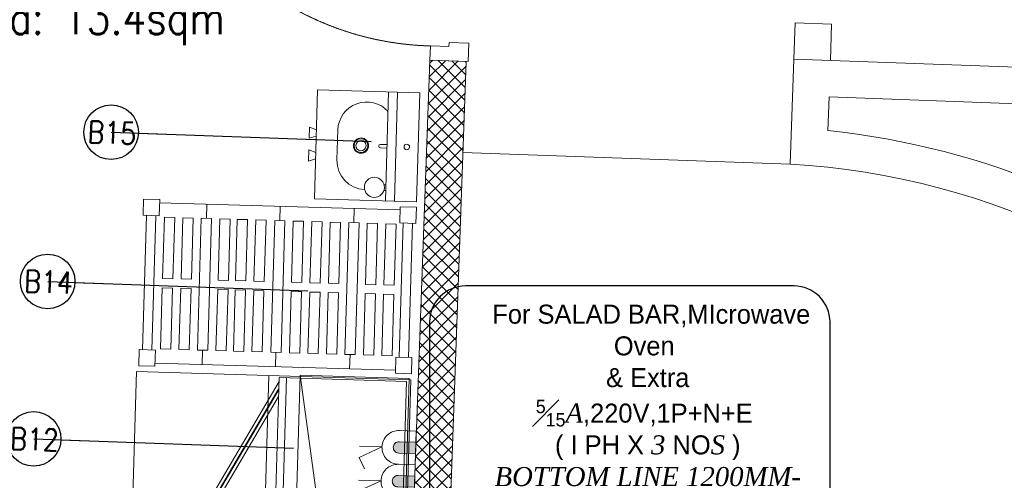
# Model space of a CAD drawing. Header units: millimetres. Extents: x 256680 to 410391, y -77299 to -22623.
# Tile 162 of 202: x 366710 to 369416, y -28686 to -27421. Entities that reach past the tile are written whole.
import ezdxf

# ---------------------------------------------------------------- set-up
doc = ezdxf.new("R2010")
doc.units = ezdxf.units.MM
doc.header["$LTSCALE"] = 2.5
doc.linetypes.add('DASHDOT2', pattern=[0.5, 0.25, -0.125, 0, -0.125])
doc.linetypes.add('HIDDEN2 IDS', pattern=[1.666875, 1.11125, -0.555625])
for name, color, linetype, lineweight in [('CKD Equipments', 252, 'Continuous', 0), ('CKD-Electrical Point', 7, 'Continuous', 25), ('CKD-Electrical Text', 7, 'Continuous', 25), ('Electrical', 1, 'Continuous', 5), ('ELEVATION 1', 143, 'Continuous', 18), ('ELEVATION 4', 157, 'Continuous', 9), ('FURNITURES', 30, 'Continuous', 15), ('HATCH LIGHT', 250, 'Continuous', 0), ('HATCH MEDIUM', 251, 'Continuous', 5), ('K Equipment', 30, 'Continuous', 9), ('ROOM TEXT', 7, 'Continuous', 5)]:
    doc.layers.add(name, color=color, linetype=linetype, lineweight=lineweight)
doc.styles.add('CKD_Dimension Text', font='BOOKOSI.TTF')
doc.styles.add('MTEXT', font='romans.shx', dxfattribs={"width": 0.85})
doc.styles.get("Standard").update_dxf_attribs({"font": 'GOTHIC.TTF'})
doc.dimstyles.new('AJKD_30', dxfattribs={"dimscale": 30, "dimtxt": 2, "dimasz": 1, "dimexe": 0.8, "dimexo": 0.8, "dimgap": 0.5, "dimtad": 1, "dimdec": 0, "dimzin": 0, "dimdsep": 46, "dimtxsty": 'Standard', "dimblk": 'ARCHTICK', "dimcen": 0.125, "dimclrd": 251, "dimclre": 251, "dimclrt": 42, "dimadec": 0, "dimazin": 0, "dimtfac": 1, "dimtdec": 0, "dimtix": 1, "dimtmove": 0, "dimatfit": 3, "dimfxl": 1, "dimtolj": 1, "dimtzin": 0, "dimarcsym": 1})

# ---------------------------------------------------------------- blocks, each defined once
blk = doc.blocks.new('*U86')
h = blk.add_hatch(color=252)
h.paths.add_polyline_path([(-0.0025, 0.0153, 0.724863), (-0.0025, 0), (-0.0025, -0.036), (-0.0005, -0.036), (-0.0005, -0.0004, 1.209796)])
h.paths.add_polyline_path([(-0.006, 0.0076, -1), (0.006, 0.0076, -1)], flags=16)
blk.add_hatch(color=252).paths.add_polyline_path([(0.0076, 0.0101, -0.06361), (0.008, 0.0081), (0.0436, 0.0081), (0.0436, 0.0101)])
blk.add_lwpolyline([(-0.0025, 0.0153, 0.723917), (-0.0025, 0), (-0.0025, -0.036), (-0.0005, -0.036), (-0.0005, -0.0004, 1.209796), (-0.0025, 0.0153)], format="xyb")
blk.add_lwpolyline([(0.008, 0.0081), (0.0436, 0.0081), (0.0436, 0.0101), (0.0076, 0.0101)])
blk.add_circle((0, 0.0076), 0.00604)
blk = doc.blocks.new('*U96')
at = {"true_color": 0xffffff}
h = blk.add_hatch(color=7, dxfattribs=at)
h.dxf.hatch_style = 1
h.paths.add_polyline_path([(-47.5, -8.5), (-47.5, -822), (-97.5, -822), (-97.5, -8.5)])
for points in [[(-850, 51), (-850, 105), (-900, 105), (-900, 0), (-861, 0), (-861, 51), (-850, 51)], [(-50, 51), (-50, 105), (0, 105), (0, 0), (-39, 0), (-39, 51), (-50, 51)]]:
    blk.add_lwpolyline(points)
blk.add_lwpolyline([(-47.5, -8.5), (-47.5, -822), (-97.5, -822), (-97.5, -8.5)], close=True)
at = {"color": 8, "linetype": 'HIDDEN2 IDS', "ltscale": 0.5}
blk.add_arc((-47.5, -8.5), 813.5, 179.4693, 269.9985, dxfattribs=at)
at = {"xscale": 1000, "yscale": 1000, "zscale": 1000, "rotation": 180}
blk.add_blockref('*U86', (-39.5, -0.4), dxfattribs=at)
blk = doc.blocks.new('A$C1A2613D3')
for p, q in [((138, 400.1, 0), (178.6, 400.1, 0)), ((146.6, 374.7, 0), (138, 400.1, 0)), ((169.9, 374.7, 0), (178.6, 400.1, 0)), ((262.5, 400.1, 0), (221.8, 400.1, 0)), ((230.5, 374.7, 0), (221.8, 400.1, 0)), ((253.8, 374.7, 0), (262.5, 400.1, 0)), ((400.4, 374.7, 0), (0, 374.7, 0)), ((0, 0, 0), (0, 374.7, 0)), ((400.4, 374.7, 0), (400.4, 0, 0)), ((145.3, 296.3, 0), (255.2, 296.3, 0)), ((0, 114.3, 0), (400.4, 114.3, 0)), ((193.9, 138.1, 0), (193.9, 114.3, 0)), ((206.6, 138.1, 0), (206.6, 114.3, 0)), ((341.6, 120.8, 0), (341.6, 114.3, 0)), ((361.9, 120.8, 0), (361.9, 114.3, 0)), ((400.4, 81, 0), (0, 81, 0)), ((400.4, 0, 0), (0, 0, 0))]:
    blk.add_line(p, q)
for centre, major_axis, start_param, end_param in [((145.3, 190.6, 0), (0, 105.7), -0.000003, 2.377352), ((255.2, 190.6, 0), (0, 105.7), 4.724874, 6.283193), ((200.2, 209.7, 0), (0, 28), 1.570827, 7.854012), ((200.2, 209.7, 0), (0, 25.4), 1.570763, 7.853948), ((200.2, 209.7, 0), (0, 18.8), 1.570847, 7.854032), ((351.8, 156.2, 0), (0, 36.8), 1.570763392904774, 7.85394870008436), ((200.2, 138.1, 0), (0, 6.35), 4.7121, 7.853692), ((200.2, 41.6, 0), (0, 10.2), 1.570756, 7.853941)]:
    blk.add_ellipse(centre, major_axis=major_axis, ratio=1, start_param=start_param, end_param=end_param)
blk = doc.blocks.new('A$C69A16929')
for p, q in [((-1.1, 458), (43.4, 458)), ((-1.1, 413.6), (-1.1, 458)), ((43.4, 458), (43.4, 413.6)), ((704.5, 449.3), (43.4, 449.3)), ((173.2, 410), (173.2, 449.3)), ((374.9, 410), (374.9, 449.3)), ((578.5, 410), (578.5, 449.3)), ((704.5, 458), (748.9, 458)), ((704.5, 413.6), (704.5, 458)), ((748.9, 458), (748.9, 413.6)), ((-1.1, 413.6), (43.4, 413.6)), ((8.4, 44.5), (8.4, 413.6)), ((33.8, 44.5), (33.8, 413.6)), ((85.8, 410), (57.4, 410)), ((57.4, 410), (57.4, 241.7)), ((85.8, 241.7), (85.8, 410)), ((136.6, 410), (108.2, 410)), ((108.2, 410), (108.2, 241.7)), ((136.6, 241.7), (136.6, 410)), ((159, 410), (159, 48)), ((159, 410), (187.3, 410)), ((187.3, 410), (187.3, 48)), ((209.8, 410), (238.2, 410)), ((209.8, 410), (209.8, 241.7)), ((238.2, 241.7), (238.2, 410)), ((286.2, 410), (257.8, 410)), ((257.8, 241.7), (257.8, 410)), ((286.2, 410), (286.2, 241.7)), ((308.6, 410), (337, 410)), ((308.6, 241.7), (308.6, 410)), ((337, 410), (337, 241.7)), ((360.7, 410), (360.7, 48)), ((360.7, 410), (389, 410)), ((389, 410), (389, 48)), ((411.9, 410), (440.3, 410)), ((411.9, 241.7), (411.9, 410)), ((440.3, 410), (440.3, 241.7)), ((462.7, 410), (491.1, 410)), ((462.7, 241.7), (462.7, 410)), ((491.1, 410), (491.1, 241.7)), ((513.5, 241.7), (513.5, 410)), ((513.5, 410), (541.9, 410)), ((541.9, 410), (541.9, 241.7)), ((564.3, 410), (564.3, 48)), ((564.3, 410), (592.6, 410)), ((592.6, 410), (592.6, 48)), ((615.1, 410), (615.1, 241.7)), ((643.5, 410), (615.1, 410)), ((643.5, 241.7), (643.5, 410)), ((665.9, 410), (665.9, 241.7)), ((694.3, 410), (665.9, 410)), ((694.3, 241.7), (694.3, 410)), ((704.5, 413.6), (748.9, 413.6)), ((714, 44.5), (714, 413.6)), ((739.4, 44.5), (739.4, 413.6)), ((57.4, 241.7), (85.8, 241.7)), ((108.2, 241.7), (136.6, 241.7)), ((209.8, 241.7), (238.2, 241.7)), ((286.2, 241.7), (257.8, 241.7)), ((337, 241.7), (308.6, 241.7)), ((440.3, 241.7), (411.9, 241.7)), ((491.1, 241.7), (462.7, 241.7)), ((541.9, 241.7), (513.5, 241.7)), ((615.1, 241.7), (643.5, 241.7)), ((665.9, 241.7), (694.3, 241.7)), ((57.4, 48), (57.4, 216.3)), ((57.4, 216.3), (85.8, 216.3)), ((85.8, 216.3), (85.8, 48)), ((108.2, 48), (108.2, 216.3)), ((108.2, 216.3), (136.6, 216.3)), ((136.6, 216.3), (136.6, 48)), ((209.8, 48), (209.8, 216.3)), ((209.8, 216.3), (238.2, 216.3)), ((238.2, 216.3), (238.2, 48)), ((257.8, 216.3), (257.8, 48)), ((286.2, 216.3), (257.8, 216.3)), ((286.2, 48), (286.2, 216.3)), ((308.6, 216.3), (308.6, 48)), ((337, 216.3), (308.6, 216.3)), ((337, 48), (337, 216.3)), ((411.9, 216.3), (411.9, 48)), ((440.3, 216.3), (411.9, 216.3)), ((440.3, 48), (440.3, 216.3)), ((462.7, 216.3), (462.7, 48)), ((491.1, 216.3), (462.7, 216.3)), ((491.1, 48), (491.1, 216.3)), ((513.5, 216.3), (513.5, 48)), ((541.9, 216.3), (513.5, 216.3)), ((541.9, 48), (541.9, 216.3)), ((615.1, 216.3), (643.5, 216.3)), ((615.1, 48), (615.1, 216.3)), ((643.5, 216.3), (643.5, 48)), ((665.9, 216.3), (694.3, 216.3)), ((665.9, 48), (665.9, 216.3)), ((694.3, 216.3), (694.3, 48)), ((-1.1, 44.5), (-1.1, 0)), ((-1.1, 44.5), (43.4, 44.5)), ((43.4, 0), (43.4, 44.5)), ((85.8, 48), (57.4, 48)), ((136.6, 48), (108.2, 48)), ((159, 48), (187.3, 48)), ((173.2, 48), (173.2, 8.7)), ((209.8, 48), (238.2, 48)), ((286.2, 48), (257.8, 48)), ((308.6, 48), (337, 48)), ((360.7, 48), (389, 48)), ((374.9, 48), (374.9, 8.7)), ((411.9, 48), (440.3, 48)), ((462.7, 48), (491.1, 48)), ((513.5, 48), (541.9, 48)), ((564.3, 48), (592.6, 48)), ((578.5, 48), (578.5, 8.7)), ((643.5, 48), (615.1, 48)), ((694.3, 48), (665.9, 48)), ((704.5, 44.5), (704.5, 0)), ((704.5, 44.5), (748.9, 44.5)), ((748.9, 0), (748.9, 44.5)), ((-1.1, 0), (43.4, 0)), ((704.5, 8.7), (43.4, 8.7)), ((704.5, 0), (748.9, 0))]:
    blk.add_line(p, q)
blk = doc.blocks.new('SAA311A')
for p, q in [((8868, -106.88), (8874.92, -106.88)), ((8868, -107.5), (8874.92, -107.5)), ((8868, -108.75), (8874.92, -108.75)), ((8868, -109.37), (8874.92, -109.37)), ((8868, -110.62), (8874.92, -110.62)), ((8868, -111.25), (8874.92, -111.25)), ((8868, -112.5), (8874.92, -112.5)), ((8868, -113.12), (8874.92, -113.12)), ((8868, -114.38), (8874.92, -114.38)), ((8868, -115), (8874.92, -115)), ((8868, -116.25), (8874.92, -116.25)), ((8868, -116.87), (8874.92, -116.87)), ((8868, -118.12), (8874.92, -118.12)), ((8868, -118.75), (8874.92, -118.75)), ((8868, -120), (8874.92, -120)), ((8868, -120.62), (8874.92, -120.62)), ((8868, -121.88), (8874.92, -121.88)), ((8868, -122.5), (8874.92, -122.5)), ((8868, -123.75), (8874.92, -123.75)), ((8868, -124.37), (8874.92, -124.37)), ((8868, -125.62), (8874.92, -125.62)), ((8868, -126.25), (8874.92, -126.25)), ((8868, -127.5), (8874.92, -127.5)), ((8868, -128.12), (8874.92, -128.12)), ((8868, -129.38), (8874.92, -129.38)), ((8868, -130), (8874.92, -130)), ((8868, -131.25), (8874.92, -131.25)), ((8868, -131.87), (8874.92, -131.87)), ((8868, -133.12), (8874.92, -133.12)), ((8868, -133.75), (8874.92, -133.75)), ((8822.72, -138.42), (8863.74, -160.99)), ((8826.85, -138.42), (8864.7, -159.24)), ((8863.74, -160.99), (8864.7, -159.24))]:
    blk.add_line(p, q)
for points in [[(8877.66, -138.42), (8821.66, -138.42), (8821.66, -103.42), (8877.66, -103.42)], [(8877.66, -138.42), (8821.66, -138.42), (8821.66, -136.43), (8877.66, -136.43)], [(8862.43, -160.27), (8861.47, -162.01), (8860.6, -161.53), (8861.56, -159.79)]]:
    blk.add_lwpolyline(points, close=True)
at = {"const_width": 0.498}
blk.add_lwpolyline([(8859.86, -157.71), (8824.79, -138.42)], dxfattribs=at)
blk.add_lwpolyline([(8869.4, -138.42), (8869.4, -138.92), (8877.12, -138.92), (8877.12, -138.42)])
blk.add_lwpolyline([(8861.79, -162.47), (8861.79, -162.47, -0.414214), (8861.45, -162.57), (8857.53, -160.41, -0.414214), (8857.43, -160.07), (8857.43, -160.07, -0.414214), (8857.77, -159.97), (8861.69, -162.13, -0.414214)], format="xyb", close=True)
blk.add_arc((8822.72, -138.42), 45.86, 333.619, 0)
blk = doc.blocks.new('_ArchTick')
at = {"color": 0, "linetype": 'ByBlock', "const_width": 0.15}
blk.add_lwpolyline([(-0.5, -0.5), (0.5, 0.5)], dxfattribs=at)
blk = doc.blocks.new('A$C41F15E28')
at = {"layer": 'Electrical'}
blk.add_hatch(color=7, dxfattribs=at).paths.add_polyline_path([(15.5, 0), (-15.5, 0), (-15.5, -46.4, 0.414214), (0, -61.9, 0.414214), (15.5, -46.4)])
at = {"layer": 'Electrical', "color": 7}
for p, q in [((0, -92.9), (-31, -154.8)), ((0, -92.9), (0, -154.8)), ((-31, -154.8), (-61.9, -139.3))]:
    blk.add_line(p, q, dxfattribs=at)
blk.add_lwpolyline([(-46.4, 0), (46.4, 0), (46.4, -46.4, -0.414214), (0, -92.9), (0, -92.9, -0.414214), (-46.4, -46.4), (-46.4, 0)], format="xyb", dxfattribs=at)
blk.add_lwpolyline([(-15.5, 0), (15.5, 0), (15.5, -46.4, -0.414214), (0, -61.9, -0.414214), (-15.5, -46.4)], format="xyb", close=True, dxfattribs=at)

msp = doc.modelspace()

# ---------------------------------------------------------------- hatches: boundary and pattern name
at = {"layer": 'HATCH LIGHT', "true_color": 0x636466}
h = msp.add_hatch(dxfattribs=at)
h.set_pattern_fill('ANSI32', color=251, scale=6)
h.set_pattern_definition([(45, (300231.21, -46725.026), (-40.411153, 40.411153), []), (45, (300258.15, -46725.026), (-40.411153, 40.411153), [])])
h.paths.add_polyline_path([(377374.1, -32590), (377180.1, -32638.8), (377361.6, -33359.7), (364809, -33359.6, -0.000263), (364794.5, -33559.6), (377618.3, -33559.7)])
h.paths.add_polyline_path([(365222.9, -25157.1), (365022.9, -25157.1, -0.011972), (364541.6, -34256), (364742.2, -34256, 0.01196)])
h.paths.add_polyline_path([(365206.6, -25697.6), (374885.5, -26046.6, 0.003501), (375379.6, -26800.6), (375547.2, -26691.5), (374997.1, -25850.5), (365212.8, -25497.7, -0.000262)])
h = msp.add_hatch(dxfattribs=at)
h.set_pattern_fill('ANSI37', color=251, scale=8)
h.set_pattern_definition([(45, (300231.21, -46725.026), (-17.960512, 17.960512), []), (135, (300231.21, -46725.026), (-17.960512, -17.960512), [])])
edge = h.paths.add_edge_path()
edge.add_line((368000.1, -25798.3), (365206.6, -25697.6))
edge.add_arc((174809.2, -19659.4), 190493.1, 356.573537, 358.183559, ccw=False)
edge.add_line((364961.8, -31044.7), (367811, -31044.7))
edge.add_line((367811, -31044.7), (367937.5, -27535.7))
edge.add_line((367937.5, -27535.7), (367837.5, -27532.1))
edge.add_line((367837.5, -27532.1), (367808.3, -28343.5))
edge.add_line((367808.3, -28343.5), (367808.3, -28343.5))
edge.add_line((367808.3, -28343.5), (367743.4, -30142.4))
edge.add_line((367743.4, -30142.4), (367714.5, -30944.7))
edge.add_line((367714.5, -30944.7), (365082.8, -30944.7))
edge.add_line((365082.8, -30944.7), (365208.8, -27449.3))
edge.add_line((365208.8, -27449.3), (366208.2, -27485.3))
edge.add_line((366208.2, -27485.3), (366249.6, -27486.8))
edge.add_line((366249.6, -27486.8), (366253.2, -27386.9))
edge.add_line((366253.2, -27386.9), (365212.4, -27349.3))
edge.add_line((365212.4, -27349.3), (365268.3, -25799.9))
edge.add_line((365268.3, -25799.9), (366767.4, -25853.9))
edge.add_line((366767.4, -25853.9), (366756.6, -26153.7))
edge.add_line((366756.6, -26153.7), (366733.1, -26801.7))
edge.add_line((366733.1, -26801.7), (366730.5, -26874.9))
edge.add_line((366730.5, -26874.9), (366830.4, -26878.5))
edge.add_line((366830.4, -26878.5), (366867.2, -25857.5))
edge.add_line((366867.2, -25857.5), (367896.6, -25894.7))
edge.add_line((367896.6, -25894.7), (367870, -26632.7))
edge.add_line((367870, -26632.7), (367969.9, -26636.3))
edge.add_line((367969.9, -26636.3), (368000.1, -25798.3))

# ---------------------------------------------------------------- linework, layer by layer
at = {"layer": 'CKD Equipments'}
msp.add_line((367728, -30205.5), (367480.9, -28397.5), dxfattribs=at)
for points in [[(367031.1, -28387.8), (366978.1, -30191.6), (367732.3, -30209.2), (367785.1, -28410), (367031.1, -28387.8)], [(367428.1, -30196.7), (367480.9, -28397.5), (367780.8, -28406.3), (367728, -30205.5)]]:
    msp.add_lwpolyline(points, close=True, dxfattribs=at)
msp.add_lwpolyline([(367395.3, -28398.5), (367342.5, -30197.8)], dxfattribs=at)
at = {"layer": 'CKD-Electrical Text', "color": 7, "linetype": 'Continuous', "elevation": -24820.1}
msp.add_lwpolyline([(367836.6, -28251.5), (367836.6, -28751.2, 0.414214), (367935.5, -28850.1), (368838.4, -28850.1, 0.414214), (368937.3, -28751.2), (368937.3, -28251.5, 0.414214), (368838.4, -28152.6), (367935.5, -28152.6, 0.414214)], format="xyb", close=True, dxfattribs=at)
at = {"layer": 'ELEVATION 1'}
for p, q in [((367714.5, -30944.7), (367837.5, -27532.1)), ((367811, -31044.7), (367937.5, -27535.7)), ((367937.5, -27535.7), (367837.5, -27532.1))]:
    msp.add_line(p, q, dxfattribs=at)
at = {"layer": 'FURNITURES'}
for p, q in [((368838.3, -27529.6), (368841.9, -27429.7)), ((368941.8, -27433.3), (368841.9, -27429.7)), ((368938.2, -27533.2), (368941.8, -27433.3)), ((368827.9, -27818), (368838.3, -27529.6)), ((370727.4, -27597.8), (368838.3, -27529.6)), ((368931.3, -27725.9), (368934.6, -27633.2)), ((370574.7, -27692.3), (368934.6, -27633.2))]:
    msp.add_line(p, q, dxfattribs=at)
for radius, start, end in [(2139, 49.3608, 84.1573), (2039, 40.5082, 86.7849)]:
    msp.add_arc((368713.5, -29853.7), radius, start, end, dxfattribs=at)
at = {"layer": 'HATCH MEDIUM'}
msp.add_line((367928.5, -27785.5), (368827.9, -27818), dxfattribs=at)

# ---------------------------------------------------------------- block references
at = {"layer": 'CKD Equipments', "extrusion": (7.56466e-06, -2.21728e-07, 1), "xscale": -0.7492039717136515, "yscale": 0.7492039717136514, "zscale": 0.7492039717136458, "rotation": 88.31839783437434}
msp.add_blockref('A$C1A2613D3', (367809.7, -27621.6, 2.8), dxfattribs=at)
at = {"layer": 'CKD Equipments', "xscale": -1, "rotation": 178.3183978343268}
msp.add_blockref('A$C69A16929', (367051.9, -27914), dxfattribs=at)
at = {"layer": 'CKD-Electrical Point', "color": 2, "lineweight": 50, "xscale": -1, "rotation": 268.3286920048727}
for p in [(367798.8, -28597.4), (367796.1, -28690.2)]:
    msp.add_blockref('A$C41F15E28', p, dxfattribs=at)
at = {"layer": 'HATCH MEDIUM', "extrusion": (0, 0, -1), "zscale": -1, "rotation": 92.06510445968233}
msp.add_blockref('*U96', (-367870, -26632.7), dxfattribs=at)
at = {"layer": 'K Equipment', "linetype": 'DASHDOT2', "lineweight": 5, "ltscale": 2, "xscale": 10, "yscale": 10, "zscale": 10, "rotation": 268.3183978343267}
msp.add_blockref('SAA311A', (371395.8, 59733.7), dxfattribs=at)

# ---------------------------------------------------------------- texts
at = {"layer": 'CKD-Electrical Text', "color": 4, "linetype": 'Continuous', "insert": (368426.7, -28504.5), "char_height": 52.272, "width": 925.295, "attachment_point": 5, "style": 'CKD_Dimension Text'}
msp.add_mtext('{\\fCentury Gothic|b0|i0|c238|p34;\\C256;  For SALAD BAR,\\fCentury Gothic|b0|i0|c0|p34;MIcrowave Oven \\P & Extra\\P\\A1;{\\H0.7x;\\S5#15;}\\fBookman Old Style|b0|i1|c0|p18;A\\fCentury Gothic|b0|i0|c238|p34;,220V,1P+N+E \\P ( I PH X \\fBookman Old Style|b0|i1|c0|p18;3\\fCentury Gothic|b0|i0|c238|p34; NO\\fBookman Old Style|b0|i1|c0|p18;S\\fCentury Gothic|b0|i0|c238|p34; )\\fBookman Old Style|b0|i1|c0|p18; \\P\\fCentury Gothic|b0|i0|c238|p34; \\fBookman Old Style|b0|i1|c0|p18;BOTTOM LINE 1200MM- AFFL\\fCentury Gothic|b0|i0|c238|p34; (SW/SO) STANDARD}', dxfattribs=at)
at = {"layer": 'ROOM TEXT', "insert": (367479.1, -27491, 0.2), "char_height": 90, "attachment_point": 9, "style": 'MTEXT'}
msp.add_mtext_dynamic_manual_height_columns('\\A1;\\pxqc;Area: 13.4sqm', width=1162.931, gutter_width=1.8, heights=[0], dxfattribs=at)
at = {"layer": 'ROOM TEXT', "char_height": 60, "attachment_point": 9, "rotation": 357.9352, "style": 'MTEXT'}
for s, insert in [('\\A1;\\pxqc;B15', (367048.3, -27764.5, 0.2)), ('\\A1;\\pxqc;B14', (366874.1, -28174.5, 0.2)), ('\\A1;\\pxqc;B12', (366835.5, -28606.9, 0.2))]:
    msp.add_mtext_dynamic_manual_height_columns(s, width=170.917, gutter_width=1.8, heights=[0], dxfattribs=dict(at, insert=insert))

# ---------------------------------------------------------------- leaders
at = {"layer": 'ELEVATION 4'}
for points in [[(366961.5, -27730.2), (367675.9, -27756.1)], [(366787.2, -28140.2), (367501.7, -28166)], [(366748.7, -28572.6), (367463.1, -28598.4)]]:
    msp.add_leader(points, dimstyle='AJKD_30', override={"dimasz": 5, "dimgap": 0.5, "dimtad": 0, "dimldrblk": 'DotBlank', "dimfxl": 0.18, "dimfxlon": 1, "dimarcsym": 2}, dxfattribs=at)

doc.saveas('drawing.dxf')
